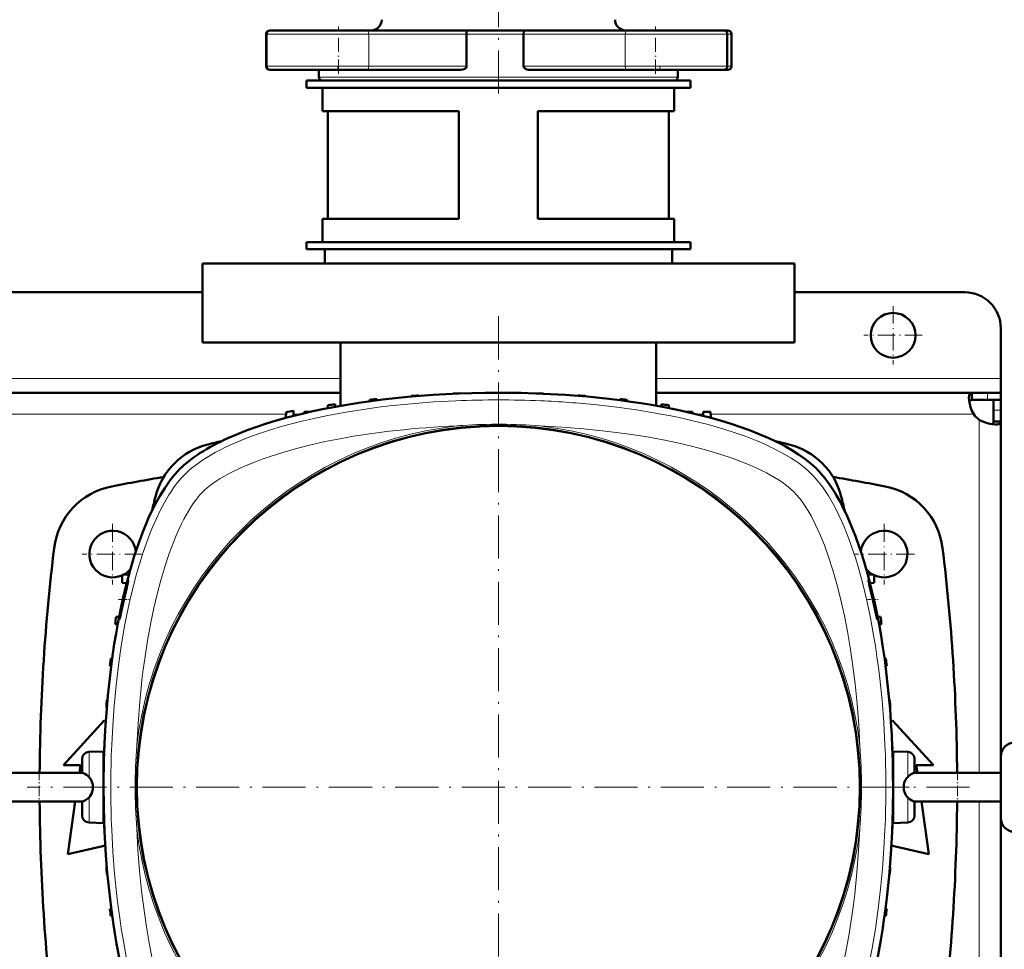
# Model space of a CAD drawing. Extents: x -1595 to 1972, y -1677 to 643.
# Tile 15 of 53: x 178 to 453, y -1237 to -978. Entities that reach past the tile are written whole.
import ezdxf

# ---------------------------------------------------------------- set-up
doc = ezdxf.new("R2010")
doc.units = 0
doc.linetypes.add('DASHDOT', pattern=[18.5, 12, -3, 0.5, -3])

msp = doc.modelspace()

# ---------------------------------------------------------------- linework, layer by layer
at = {"color": 7, "linetype": 'DASHDOT', "lineweight": 18}
for p, q in [((311.57, -998.27), (311.57, -955.24)), ((311.56, -1060.39), (311.56, -1322.98)), ((442.85, -1191.69), (180.26, -1191.69))]:
    msp.add_line(p, q, dxfattribs=at)
at = {"color": 7, "lineweight": 18}
for p, q in [((246.86, -981.69), (246.99, -981.69)), ((246.99, -981.69), (266.99, -981.69)), ((266.99, -981.69), (275.44, -981.69)), ((302.72, -981.69), (275.44, -981.69)), ((275.44, -981.69), (275.44, -990.69)), ((302.72, -981.69), (311.57, -981.69)), ((311.57, -981.69), (318.61, -981.69)), ((346.92, -981.69), (318.61, -981.69)), ((346.92, -981.69), (355.37, -981.69)), ((346.92, -981.69), (346.92, -990.69)), ((355.37, -981.69), (375.37, -981.69)), ((375.37, -981.69), (376.52, -981.69)), ((246.99, -990.69), (246.86, -990.69)), ((266.99, -990.69), (246.99, -990.69)), ((275.44, -990.69), (266.99, -990.69)), ((275.44, -990.69), (302.72, -990.69)), ((318.61, -990.69), (346.92, -990.69)), ((355.37, -990.69), (346.92, -990.69)), ((375.37, -990.69), (355.37, -990.69)), ((376.52, -990.69), (375.37, -990.69)), ((311.57, -993.69), (261.57, -993.69)), ((361.57, -993.69), (311.57, -993.69)), ((267.57, -1077.69), (35.57, -1077.69)), ((451.57, -1077.69), (355.57, -1077.69)), ((447.87, -1081.69), (447.87, -1083.69)), ((451.57, -1086.55), (449.57, -1086.55)), ((252.41, -1087.69), (50.7, -1087.69)), ((256.33, -1087.69), (254.46, -1087.69)), ((368.65, -1087.69), (366.78, -1087.69)), ((444.03, -1087.69), (370.7, -1087.69)), ((445.57, -1187.69), (445.57, -1089.22)), ((197.49, -1181.83), (197.49, -1182.67)), ((425.63, -1188.86), (425.63, -1181.83)), ((197.49, -1182.67), (197.49, -1188.86)), ((197.49, -1194.51), (197.49, -1201.55)), ((425.63, -1201.01), (425.63, -1194.51)), ((445.57, -1195.69), (445.57, -1294.15)), ((425.63, -1201.55), (425.63, -1201.01))]:
    msp.add_line(p, q, dxfattribs=at)
at = {"color": 7, "lineweight": 50}
for p, q in [((246.86, -981.69), (246.86, -990.69)), ((246.99, -981.69), (246.99, -990.69)), ((248.18, -980.69), (247.86, -980.69)), ((266.99, -980.69), (247.99, -980.69)), ((275.02, -980.69), (266.99, -980.69)), ((275.02, -980.69), (302.59, -980.69)), ((311.57, -980.69), (302.59, -980.69)), ((302.72, -981.69), (302.72, -990.69)), ((318.76, -980.69), (311.57, -980.69)), ((318.61, -981.69), (318.61, -990.69)), ((318.76, -980.69), (347.34, -980.69)), ((355.37, -980.69), (347.34, -980.69)), ((374.37, -980.69), (355.37, -980.69)), ((375.52, -980.69), (374.37, -980.69)), ((375.37, -981.69), (375.37, -990.69)), ((376.52, -981.69), (376.52, -990.69)), ((247.86, -991.69), (247.98, -991.69)), ((247.99, -991.69), (275.02, -991.69)), ((261.57, -991.69), (261.57, -993.69)), ((301.06, -991.69), (275.02, -991.69)), ((347.34, -991.69), (320.37, -991.69)), ((347.34, -991.69), (374.37, -991.69)), ((361.57, -991.69), (361.57, -993.69)), ((374.38, -991.69), (375.52, -991.69)), ((258.07, -994.69), (311.57, -994.69)), ((258.07, -994.69), (258.07, -996.69)), ((262.57, -994.69), (311.57, -994.69)), ((311.57, -994.69), (365.07, -994.69)), ((311.57, -994.69), (360.57, -994.69)), ((365.07, -994.69), (365.07, -996.69)), ((258.07, -996.69), (311.57, -996.69)), ((262.57, -1003.19), (262.57, -996.69)), ((311.57, -996.69), (365.07, -996.69)), ((360.57, -1003.19), (360.57, -996.69)), ((300.57, -1003.19), (262.57, -1003.19)), ((264.07, -1033.19), (264.07, -1003.19)), ((300.57, -1033.19), (300.57, -1003.19)), ((360.57, -1003.19), (322.57, -1003.19)), ((322.57, -1033.19), (322.57, -1003.19)), ((359.07, -1033.19), (359.07, -1003.19)), ((300.57, -1033.19), (262.57, -1033.19)), ((262.57, -1039.69), (262.57, -1033.19)), ((360.57, -1033.19), (322.57, -1033.19)), ((360.57, -1039.69), (360.57, -1033.19)), ((258.07, -1039.69), (311.57, -1039.69)), ((258.07, -1039.69), (258.07, -1041.69)), ((311.57, -1039.69), (262.57, -1039.69)), ((311.57, -1039.69), (365.07, -1039.69)), ((360.57, -1039.69), (311.57, -1039.69)), ((365.07, -1039.69), (365.07, -1041.69)), ((258.07, -1041.69), (311.57, -1041.69)), ((263.17, -1045.69), (263.17, -1041.69)), ((311.57, -1041.69), (365.07, -1041.69)), ((359.97, -1041.69), (359.97, -1045.69)), ((229.07, -1045.69), (311.57, -1045.69)), ((229.07, -1067.69), (229.07, -1045.69)), ((311.57, -1045.69), (394.07, -1045.69)), ((394.07, -1067.69), (394.07, -1045.69)), ((229.07, -1053.69), (74.07, -1053.69)), ((441.57, -1053.69), (394.07, -1053.69)), ((451.57, -1077.69), (451.57, -1063.69)), ((311.57, -1067.69), (229.07, -1067.69)), ((267.57, -1085.34), (267.57, -1067.69)), ((394.07, -1067.69), (311.57, -1067.69)), ((355.57, -1085.34), (355.57, -1067.69)), ((451.57, -1081.69), (451.57, -1077.69)), ((267.57, -1081.69), (35.57, -1081.69)), ((275.68, -1083.67), (275.67, -1084.07)), ((277.68, -1083.46), (277.69, -1083.79)), ((287.31, -1082.59), (287.3, -1082.75)), ((289.31, -1082.45), (289.31, -1082.58)), ((298.93, -1081.93), (298.93, -1081.97)), ((300.93, -1081.89), (300.93, -1081.86)), ((322.18, -1081.89), (322.18, -1081.86)), ((324.18, -1081.97), (324.18, -1081.93)), ((333.81, -1082.45), (333.8, -1082.58)), ((335.81, -1082.59), (335.81, -1082.75)), ((345.43, -1083.46), (345.42, -1083.79)), ((347.43, -1083.67), (347.45, -1084.07)), ((443.54, -1081.69), (355.57, -1081.69)), ((443.54, -1081.69), (443.54, -1083.69)), ((447.87, -1081.69), (443.54, -1081.69)), ((447.87, -1083.69), (443.54, -1083.69)), ((451.57, -1081.69), (447.87, -1081.69)), ((451.57, -1083.69), (447.87, -1083.69)), ((449.57, -1086.55), (449.57, -1083.69)), ((451.57, -1083.69), (451.47, -1083.69)), ((451.57, -1081.69), (451.57, -1083.69)), ((451.57, -1086.55), (451.57, -1083.69)), ((264.06, -1085.18), (264.03, -1086)), ((266.06, -1084.89), (266.08, -1085.61)), ((357.06, -1084.89), (357.03, -1085.61)), ((359.06, -1085.18), (359.09, -1086)), ((449.57, -1089.72), (449.57, -1086.55)), ((451.57, -1089.72), (451.57, -1086.55)), ((252.43, -1087.11), (252.38, -1088.7)), ((254.43, -1086.75), (254.48, -1088.15)), ((257.43, -1086.99), (257.41, -1087.43)), ((257.43, -1086.99), (259.33, -1086.99)), ((363.79, -1086.99), (365.68, -1086.99)), ((365.68, -1086.99), (365.7, -1087.43)), ((368.63, -1088.15), (368.67, -1086.99)), ((368.67, -1086.99), (370.68, -1086.99)), ((370.74, -1088.7), (370.68, -1086.99)), ((451.57, -1089.72), (449.57, -1089.72)), ((451.57, -1183.12), (451.57, -1089.72)), ((208.61, -1132.39), (206.72, -1132.49)), ((206.72, -1134.74), (206.72, -1132.49)), ((414.51, -1132.39), (416.33, -1132.49)), ((416.33, -1132.49), (416.33, -1134.74)), ((206.72, -1134.74), (207.97, -1134.8)), ((415.14, -1134.8), (416.33, -1134.74)), ((205.87, -1144.16), (205.05, -1144.19)), ((418.07, -1144.19), (417.24, -1144.16)), ((205.48, -1146.21), (204.76, -1146.19)), ((418.36, -1146.19), (417.64, -1146.21)), ((203.67, -1157.82), (203.33, -1157.81)), ((203.54, -1155.81), (203.94, -1155.8)), ((419.18, -1155.8), (419.57, -1155.81)), ((419.45, -1157.82), (419.79, -1157.81)), ((202.62, -1167.43), (202.46, -1167.44)), ((420.5, -1167.43), (420.65, -1167.44)), ((202.45, -1169.44), (202.32, -1169.44)), ((420.67, -1169.44), (420.79, -1169.44)), ((190.34, -1185.56), (201.72, -1173.06)), ((201.72, -1173.06), (202.15, -1173.54)), ((420.97, -1173.55), (421.42, -1173.06)), ((421.42, -1173.06), (432.79, -1185.56)), ((201.84, -1179.06), (201.8, -1179.06)), ((421.27, -1179.06), (421.31, -1179.06)), ((197.49, -1181.83), (201.56, -1181.69)), ((201.56, -1181.69), (201.56, -1191.57)), ((201.76, -1181.06), (201.73, -1181.06)), ((421.36, -1181.06), (421.38, -1181.06)), ((425.63, -1181.83), (421.56, -1181.69)), ((421.56, -1201.69), (421.56, -1181.69)), ((195.56, -1183.83), (195.56, -1184.5)), ((195.56, -1184.5), (195.56, -1187.69)), ((201.56, -1184.06), (201.66, -1184.06)), ((421.56, -1184.06), (421.45, -1184.06)), ((427.56, -1187.69), (427.56, -1183.83)), ((451.57, -1183.19), (451.57, -1200.19)), ((169.56, -1187.69), (190.27, -1187.69)), ((195.56, -1187.69), (176.84, -1187.69)), ((190.27, -1187.69), (195.59, -1187.69)), ((195.09, -1185.56), (190.34, -1185.56)), ((194.79, -1187.69), (195.09, -1185.56)), ((427.53, -1187.69), (446.27, -1187.69)), ((432.84, -1187.69), (427.56, -1187.69)), ((428.04, -1185.56), (428.34, -1187.69)), ((432.79, -1185.56), (428.04, -1185.56)), ((451.57, -1187.69), (432.84, -1187.69)), ((446.27, -1187.69), (451.57, -1187.69)), ((201.56, -1191.81), (201.56, -1201.69)), ((169.56, -1195.69), (190.27, -1195.69)), ((190.27, -1195.69), (195.59, -1195.69)), ((191.59, -1210.31), (193.66, -1195.69)), ((195.56, -1195.68), (195.56, -1199.55)), ((427.53, -1195.69), (446.27, -1195.69)), ((427.56, -1199.12), (427.56, -1195.68)), ((429.47, -1195.69), (431.54, -1210.31)), ((446.27, -1195.69), (451.57, -1195.69)), ((201.56, -1201.69), (197.49, -1201.55)), ((201.56, -1199.31), (201.66, -1199.32)), ((421.56, -1199.31), (421.45, -1199.32)), ((421.56, -1201.69), (425.63, -1201.55)), ((427.56, -1199.55), (427.56, -1199.12)), ((451.57, -1200.25), (451.57, -1293.66)), ((201.76, -1202.31), (201.73, -1202.31)), ((201.84, -1204.31), (201.8, -1204.31)), ((421.27, -1204.31), (421.31, -1204.31)), ((421.36, -1202.31), (421.38, -1202.31)), ((201.72, -1208.06), (191.59, -1210.31)), ((202.04, -1208.13), (201.72, -1208.06)), ((421.42, -1208.06), (421.07, -1208.14)), ((431.54, -1210.31), (421.42, -1208.06)), ((202.45, -1213.93), (202.32, -1213.94)), ((420.67, -1213.93), (420.79, -1213.94)), ((202.62, -1215.94), (202.46, -1215.94)), ((420.5, -1215.94), (420.65, -1215.94)), ((203.67, -1225.55), (203.33, -1225.56)), ((419.45, -1225.55), (419.79, -1225.56)), ((203.94, -1227.58), (203.54, -1227.56)), ((419.18, -1227.58), (419.57, -1227.56))]:
    msp.add_line(p, q, dxfattribs=at)
at = {"color": 7, "linetype": 'DASHDOT', "lineweight": 18, "ltscale": 0.329999}
for p, q in [((266.99, -992.79), (266.99, -979.59)), ((355.37, -992.79), (355.37, -979.59))]:
    msp.add_line(p, q, dxfattribs=at)
at = {"color": 7, "linetype": 'DASHDOT', "lineweight": 18, "ltscale": 0.029999}
for p, q in [((266.86, -991.79), (266.86, -990.59)), ((356.52, -991.79), (356.52, -990.59))]:
    msp.add_line(p, q, dxfattribs=at)
at = {"color": 7, "linetype": 'DASHDOT', "lineweight": 18, "ltscale": 0.40625}
for p, q in [((421.57, -1057.56), (421.57, -1073.81)), ((429.69, -1065.69), (413.44, -1065.69))]:
    msp.add_line(p, q, dxfattribs=at)
at = {"color": 7, "linetype": 'DASHDOT', "lineweight": 18, "ltscale": 0.422498}
for p, q in [((204.07, -1118.24), (204.07, -1135.14)), ((419.07, -1118.24), (419.07, -1135.14))]:
    msp.add_line(p, q, dxfattribs=at)
at = {"color": 7, "linetype": 'DASHDOT', "lineweight": 18, "ltscale": 0.422501}
for p, q in [((212.52, -1126.69), (195.62, -1126.69)), ((427.52, -1126.69), (410.62, -1126.69))]:
    msp.add_line(p, q, dxfattribs=at)
at = {"color": 7, "linetype": 'DASHDOT', "lineweight": 18, "ltscale": 0.076287}
msp.add_line((205.67, -1139.39), (208.72, -1139.39), dxfattribs=at)
at = {"color": 7, "linetype": 'DASHDOT', "lineweight": 18, "ltscale": 0.075502}
msp.add_line((414.42, -1139.39), (417.44, -1139.39), dxfattribs=at)
at = {"color": 7, "linetype": 'DASHDOT', "lineweight": 18, "ltscale": 0.240683}
msp.add_line((183.56, -1186.86), (183.56, -1196.49), dxfattribs=at)
at = {"color": 7, "linetype": 'DASHDOT', "lineweight": 18, "ltscale": 0.241299}
msp.add_line((439.56, -1186.86), (439.56, -1196.51), dxfattribs=at)
at = {"color": 7, "linetype": 'DASHDOT', "lineweight": 18, "ltscale": 0.125204}
for p, q in [((197.07, -1191.69), (202.08, -1191.69)), ((426.04, -1191.69), (421.04, -1191.69))]:
    msp.add_line(p, q, dxfattribs=at)
at = {"color": 7, "lineweight": 50}
for points in [[(302.59, -980.69), (302.6, -980.69), (302.61, -980.69), (302.62, -980.71), (302.64, -980.78), (302.69, -981.01), (302.72, -981.69)], [(318.76, -980.69), (318.75, -980.69), (318.74, -980.69), (318.73, -980.71), (318.7, -980.78), (318.65, -981.01), (318.61, -981.69)], [(302.72, -990.69), (302.68, -990.9), (302.58, -991.09), (302.43, -991.25), (302.26, -991.37), (301.98, -991.52), (301.68, -991.61), (301.06, -991.69)], [(320.37, -991.69), (319.93, -991.65), (319.5, -991.55), (319.1, -991.37), (318.92, -991.25), (318.76, -991.09), (318.65, -990.9), (318.61, -990.69)], [(311.56, -1081.69), (317.8, -1081.76), (324.01, -1081.96), (330.19, -1082.31), (336.31, -1082.79), (342.36, -1083.42), (345.44, -1083.8), (348.49, -1084.21), (351.37, -1084.64), (354.23, -1085.11), (358.3, -1085.85), (362.32, -1086.66), (366.26, -1087.56)], [(442.69, -1083.11), (442.75, -1082.46), (442.82, -1082.2), (442.93, -1081.99), (443.07, -1081.84), (443.23, -1081.74), (443.54, -1081.69)], [(444.03, -1087.69), (443.55, -1086.74), (443.18, -1085.76), (442.91, -1084.79), (442.74, -1083.88), (442.69, -1083.11)], [(442.78, -1084.12), (442.94, -1083.88), (443.2, -1083.73), (443.54, -1083.69)], [(236.19, -1094.37), (238.84, -1093.23), (241.54, -1092.17), (244.28, -1091.18), (246.36, -1090.49), (248.45, -1089.83), (252.65, -1088.63), (256.86, -1087.56)], [(366.26, -1087.56), (370.46, -1088.63), (374.67, -1089.83), (376.76, -1090.49), (378.84, -1091.18), (381.58, -1092.17), (384.28, -1093.23), (386.92, -1094.37)], [(450.14, -1090.56), (449.2, -1090.49), (448.14, -1090.27), (447.03, -1089.91), (446.29, -1089.6), (445.57, -1089.22)], [(449.57, -1089.72), (449.52, -1090.06), (449.38, -1090.31), (449.13, -1090.48)], [(451.57, -1089.72), (451.55, -1089.9), (451.49, -1090.07), (451.4, -1090.21), (451.26, -1090.33), (451.08, -1090.42), (450.87, -1090.49), (450.53, -1090.55), (450.14, -1090.56)], [(386.92, -1094.37), (388.56, -1095.14), (390.25, -1095.98), (391.81, -1096.82), (393.37, -1097.72), (395.2, -1098.88), (396.98, -1100.13), (398.69, -1101.49), (399.5, -1102.21), (400.28, -1102.96)], [(206.14, -1240.58), (205.16, -1235.36), (204.29, -1230.05), (203.63, -1225.26), (203.06, -1220.42), (202.58, -1215.53), (202.2, -1210.61), (202, -1207.35), (201.83, -1204.08), (201.7, -1200.74), (201.61, -1197.39), (201.56, -1190.76), (201.66, -1184.15), (201.91, -1177.56), (202.1, -1174.28), (202.33, -1171), (202.74, -1166.12), (203.25, -1161.27), (203.85, -1156.46), (204.54, -1151.71), (205.01, -1148.87), (205.51, -1146.05), (206.24, -1142.34), (207.03, -1138.69), (207.89, -1135.1), (208.95, -1131.15), (210.1, -1127.31), (211.34, -1123.59), (212.68, -1120.01), (213.38, -1118.28), (214.11, -1116.6), (215.13, -1114.43), (216.19, -1112.34), (217.3, -1110.36), (218.6, -1108.26), (219.96, -1106.32), (220.69, -1105.37), (221.44, -1104.47), (222.13, -1103.69), (222.83, -1102.96)], [(408.87, -1116.32), (410.01, -1118.97), (411.08, -1121.67), (412.06, -1124.41), (412.76, -1126.49), (413.41, -1128.58), (414.61, -1132.78), (415.68, -1136.99)], [(208.01, -1135.14), (207.59, -1136.67), (206.85, -1139.81), (206.32, -1142.4), (205.97, -1144.44), (205.93, -1144.84), (205.93, -1144.87), (205.94, -1144.88), (205.94, -1144.89), (205.94, -1144.89), (205.94, -1144.89)], [(206.36, -1143.29), (207.38, -1138.74), (207.91, -1136.39), (208.3, -1134.64), (208.42, -1134.04), (208.43, -1133.91)], [(208.42, -1133.89), (208.42, -1133.89), (208.42, -1133.89), (208.4, -1133.91), (208.32, -1134.13)], [(414.69, -1133.89), (414.69, -1133.89), (414.69, -1133.89), (414.69, -1133.9), (414.68, -1133.92), (414.71, -1134.14)], [(416.96, -1143.3), (416.55, -1141.12), (416.02, -1138.71), (415.44, -1136.35), (414.96, -1134.62), (414.76, -1134.03), (414.71, -1133.9)], [(414.92, -1135.15), (415.98, -1139.85), (416.56, -1142.42), (417.03, -1144.45), (417.14, -1144.84), (417.16, -1144.88), (417.17, -1144.89), (417.17, -1144.89)], [(205.94, -1144.89), (205.95, -1144.89), (205.95, -1144.88), (205.97, -1144.84), (206.08, -1144.47)], [(417.17, -1144.89), (417.17, -1144.89), (417.17, -1144.89), (417.18, -1144.88), (417.18, -1144.87), (417.18, -1144.84), (417.15, -1144.47)], [(195.59, -1187.69), (195.92, -1187.77), (196.31, -1187.95), (196.76, -1188.23), (197.13, -1188.52), (197.49, -1188.86)], [(425.63, -1188.86), (425.98, -1188.52), (426.58, -1188.07), (427.2, -1187.76), (427.53, -1187.69)], [(197.49, -1188.86), (197.74, -1189.15), (197.96, -1189.46), (198.31, -1190.15), (198.52, -1190.9), (198.59, -1191.69)], [(424.52, -1191.69), (424.57, -1191.06), (424.7, -1190.45), (424.86, -1190.01), (425.07, -1189.6), (425.42, -1189.09), (425.63, -1188.86)], [(198.59, -1191.69), (198.55, -1192.31), (198.41, -1192.92), (198.25, -1193.36), (198.04, -1193.78), (197.69, -1194.29), (197.49, -1194.51)], [(421.56, -1191.69), (421.49, -1197.93), (421.28, -1204.14), (420.94, -1210.32), (420.45, -1216.44), (419.82, -1222.5), (419.45, -1225.57), (419.03, -1228.62), (418.6, -1231.5), (418.13, -1234.36), (417.4, -1238.43), (416.58, -1242.45), (415.68, -1246.39)], [(425.63, -1194.51), (425.37, -1194.23), (425.15, -1193.91), (424.8, -1193.22), (424.59, -1192.47), (424.52, -1191.69)], [(197.49, -1194.51), (197.13, -1194.85), (196.53, -1195.3), (195.91, -1195.61), (195.59, -1195.69)], [(427.53, -1195.69), (427.19, -1195.61), (426.8, -1195.43), (426.36, -1195.15), (425.99, -1194.85), (425.63, -1194.51)]]:
    msp.add_lwpolyline(points, dxfattribs=at)
at = {"color": 7, "lineweight": 18}
for points in [[(299.7, -1083.94), (293.52, -1084.28), (287.36, -1084.76), (281.24, -1085.38), (278.17, -1085.76), (275.11, -1086.17), (272.13, -1086.61), (269.16, -1087.1), (264, -1088.05), (261.44, -1088.58), (258.91, -1089.14), (256.4, -1089.73), (253.91, -1090.37), (251.45, -1091.04), (249.03, -1091.75), (246.98, -1092.39), (244.96, -1093.07), (242.32, -1094.02), (239.75, -1095.02), (237.24, -1096.1), (235.67, -1096.82), (234.14, -1097.58), (232.66, -1098.36), (231.24, -1099.16), (229.4, -1100.29), (227.68, -1101.48), (226.09, -1102.71), (225.14, -1103.53), (224.25, -1104.38)], [(398.87, -1104.38), (397.77, -1103.35), (396.57, -1102.34), (395.26, -1101.35), (394.22, -1100.63), (393.12, -1099.92), (390.78, -1098.54), (388.27, -1097.22), (385.6, -1095.98), (383.83, -1095.22), (382.01, -1094.48), (380.1, -1093.76), (378.14, -1093.06), (374.14, -1091.77), (370.01, -1090.58), (365.75, -1089.5), (363.2, -1088.91), (360.62, -1088.36), (355.38, -1087.35), (350.03, -1086.47), (344.6, -1085.71), (339.11, -1085.08)], [(386.28, -1104.06), (384.85, -1103.34), (383.37, -1102.65), (381.74, -1101.93), (380.06, -1101.23), (376.69, -1099.97), (373.04, -1098.75), (369.28, -1097.64), (365.42, -1096.62), (361.48, -1095.7), (357.48, -1094.86), (352.46, -1093.94), (347.37, -1093.15), (344.38, -1092.74), (341.37, -1092.37), (335.32, -1091.75), (329.23, -1091.27), (323.11, -1090.94)], [(267.4, -1094.52), (263.32, -1095.33), (259.3, -1096.23), (255.35, -1097.23), (251.46, -1098.33), (247.68, -1099.54), (245.75, -1100.21), (243.87, -1100.92), (242.22, -1101.57), (240.61, -1102.25)], [(240.61, -1102.25), (237.85, -1103.54), (236.51, -1104.24), (235.22, -1104.95), (234.05, -1105.64), (232.94, -1106.34), (231.34, -1107.48), (229.94, -1108.62), (229.2, -1109.33)], [(224.25, -1104.38), (223.19, -1105.51), (222.16, -1106.73), (221.17, -1108.06), (220.45, -1109.1), (219.75, -1110.19), (218.4, -1112.47), (217.3, -1114.57), (216.25, -1116.75), (215.25, -1119.01), (214.54, -1120.75), (213.86, -1122.52), (212.58, -1126.14), (211.54, -1129.45), (210.57, -1132.81), (209.68, -1136.24), (209.07, -1138.76), (208.51, -1141.3), (207.94, -1144.03), (207.42, -1146.77), (206.49, -1152.24), (205.7, -1157.77), (205.04, -1163.34), (204.5, -1168.95), (204.09, -1174.59), (203.81, -1179.83)], [(393.92, -1109.33), (392.97, -1108.45), (391.86, -1107.56), (390.62, -1106.66), (389.62, -1105.99), (388.56, -1105.33), (386.28, -1104.06)], [(419.3, -1179.83), (418.96, -1173.65), (418.49, -1167.49), (417.86, -1161.37), (417.49, -1158.3), (417.07, -1155.24), (416.63, -1152.26), (416.14, -1149.29), (415.25, -1144.44), (414.25, -1139.66), (413.11, -1134.95), (412.48, -1132.59), (411.82, -1130.25), (411.14, -1128.03), (410.43, -1125.85), (409.21, -1122.42), (407.89, -1119.09), (407.17, -1117.42), (406.42, -1115.79), (405.68, -1114.3), (404.92, -1112.85), (403.54, -1110.47), (402.81, -1109.32), (402.06, -1108.22), (401.31, -1107.2), (400.53, -1106.22), (399.71, -1105.27), (398.87, -1104.38)], [(229.2, -1109.33), (228.32, -1110.28), (227.42, -1111.38), (226.53, -1112.62), (225.86, -1113.62), (225.2, -1114.69), (223.93, -1116.97)], [(412.31, -1180.13), (411.99, -1174.25), (411.54, -1168.4), (410.98, -1162.83), (410.29, -1157.29), (409.63, -1152.77), (408.86, -1148.29), (408, -1143.87), (407.01, -1139.42), (405.9, -1135.05), (404.8, -1131.21), (403.6, -1127.48), (402.42, -1124.24), (401.15, -1121.13), (399.96, -1118.51), (398.69, -1116.05), (397.89, -1114.65), (397.08, -1113.34), (395.93, -1111.69), (394.78, -1110.25), (393.92, -1109.33)], [(223.93, -1116.97), (223.21, -1118.39), (222.52, -1119.87), (221.8, -1121.51), (221.1, -1123.19), (219.84, -1126.55), (218.62, -1130.2), (217.51, -1133.96), (216.49, -1137.82), (215.57, -1141.76), (214.73, -1145.76), (213.81, -1150.79), (213.02, -1155.88), (212.61, -1158.87), (212.24, -1161.87), (211.62, -1167.92), (211.14, -1174.01), (210.81, -1180.13)], [(203.81, -1203.54), (204.15, -1209.72), (204.63, -1215.88), (205.25, -1222), (205.63, -1225.07), (206.04, -1228.13), (206.48, -1231.12), (206.97, -1234.09), (207.86, -1238.93)], [(210.81, -1203.24), (211.12, -1209.12), (211.57, -1214.97), (212.13, -1220.55), (212.82, -1226.08), (213.49, -1230.6), (214.25, -1235.08), (215.11, -1239.5), (216.11, -1243.96), (217.21, -1248.32), (218.31, -1252.16), (219.51, -1255.89), (220.69, -1259.13), (221.96, -1262.25), (223.16, -1264.87), (224.42, -1267.33), (225.22, -1268.72), (226.04, -1270.04), (227.18, -1271.69), (228.34, -1273.13), (229.2, -1274.05)], [(399.18, -1266.41), (399.9, -1264.98), (400.6, -1263.5), (401.32, -1261.87), (402.01, -1260.19), (403.27, -1256.82), (404.49, -1253.17), (405.6, -1249.41), (406.62, -1245.55), (407.55, -1241.61), (408.38, -1237.61), (409.3, -1232.59), (410.1, -1227.5), (410.51, -1224.51), (410.87, -1221.5), (411.5, -1215.45), (411.97, -1209.36), (412.31, -1203.24)], [(415.17, -1239.35), (415.7, -1236.6), (416.63, -1231.13), (417.42, -1225.61), (418.08, -1220.03), (418.61, -1214.42), (419.02, -1208.78), (419.3, -1203.54)]]:
    msp.add_lwpolyline(points, dxfattribs=at)
at = {"color": 7, "lineweight": 50}
for centre, radius in [((421.57, -1065.69), 6.25), ((311.56, -1191.69), 100.74)]:
    msp.add_circle(centre, radius, dxfattribs=at)
at = {"color": 7, "lineweight": 18}
msp.add_circle((311.56, -1191.69), 101, dxfattribs=at)
at = {"color": 7, "lineweight": 50}
for centre, radius, start, end in [((276.07, -977.69), 3, 270, 360), ((347.07, -977.69), 3, 180, 270), ((247.86, -981.69), 1, 90, 180), ((247.99, -981.69), 1, 90, 180), ((374.37, -981.69), 1, 0, 90), ((375.52, -981.69), 1, 0, 90), ((247.86, -990.69), 1, 180, 270), ((247.99, -990.69), 1, 180, 270), ((374.37, -990.69), 1, 270, 360), ((375.52, -990.69), 1, 270, 360), ((262.57, -993.69), 1, 180, 270), ((360.57, -993.69), 1, 270, 360), ((441.57, -1063.69), 10, 0, 90), ((311.56, -1406.69), 325, 95.9829, 96.3375), ((311.56, -1406.69), 325, 93.9256, 94.2791), ((311.56, -1406.69), 325, 91.8735, 92.2263), ((311.56, -1406.69), 325, 89.8237, 90.1763), ((311.56, -1406.69), 325, 87.7737, 88.1265), ((311.56, -1406.69), 325, 85.7209, 86.0744), ((311.56, -1406.69), 325, 83.6625, 84.0172), ((311.56, -1406.69), 325, 98.0479, 98.4041), ((311.56, -1406.69), 325, 81.5959, 81.9522), ((311.56, -1406.69), 325, 100.1234, 100.4818), ((449.69, -1083.56), 7, 216.0817, 233.9139), ((235.41, -1115.53), 20, 103.9859, 166.0141), ((311.57, -1421.3), 335.12, 103.3004, 103.9859), ((311.57, -1421.3), 335.12, 76.0141, 76.7054), ((387.72, -1115.53), 20, 13.9859, 76.0141), ((311.57, -1662.94), 565.5, 99.4939, 100.9844), ((311.57, -1662.94), 565.5, 79.0156, 80.5062), ((207.62, -1127.43), 20, 100.9844, 173.0365), ((415.51, -1127.43), 20, 6.9635, 79.0156), ((541.18, -1191.69), 335.12, 166.0141, 166.6967), ((81.95, -1191.69), 335.12, 13.2915, 13.9859), ((204.07, -1126.69), 6.5, 6.3069, 294.0689), ((419.07, -1126.69), 6.5, 245.137, 174.0264), ((733.72, -1191.69), 550, 173.0365, 179.5833), ((-110.58, -1191.69), 550, 0.4167, 6.9635), ((204.07, -1126.69), 6.5, 297.167, 319.6993), ((419.07, -1126.69), 6.5, 219.9563, 242.9252), ((228.15, -1140.74), 20.9, 161.5709, 164.4634), ((208.41, -1133.9), 0.0181, 345.2469, 52.7118), ((414.68, -1133.91), 0.03, 20.9032, 64.4524), ((441.23, -1129.15), 26.98, 190.6516, 192.8383), ((526.56, -1191.69), 325, 171.5959, 171.9522), ((161.6, -1133.29), 45.87, 345.8814, 347.3994), ((387.41, -1148.58), 30.02, 7.8714, 10.1339), ((96.56, -1191.69), 325, 8.0479, 8.4041), ((526.56, -1191.69), 325, 173.6625, 174.0172), ((96.56, -1191.69), 325, 5.9829, 6.3375), ((526.56, -1191.69), 325, 175.7209, 176.0744), ((96.56, -1191.69), 325, 3.9256, 4.2791), ((526.56, -1191.69), 325, 177.7737, 178.1265), ((96.56, -1191.69), 325, 1.8735, 2.2263), ((455.57, -1183.19), 4, 90, 180), ((197.56, -1183.83), 2, 92, 180), ((425.56, -1183.83), 2, 0, 88), ((526.56, -1191.69), 325, 179.8237, 180.1763), ((96.56, -1191.69), 325, 359.8237, 0.1763), ((733.72, -1191.69), 550, 180.4167, 186.9635), ((-110.58, -1191.69), 550, 353.0365, 359.5833), ((197.56, -1199.55), 2, 180, 268), ((425.56, -1199.55), 2, 272, 0), ((455.57, -1200.19), 4, 180, 270), ((526.56, -1191.69), 325, 181.8735, 182.2263), ((96.56, -1191.69), 325, 357.7737, 358.1265), ((526.56, -1191.69), 325, 183.9256, 184.2791), ((96.56, -1191.69), 325, 355.7209, 356.0744), ((526.56, -1191.69), 325, 185.9829, 186.3375), ((96.56, -1191.69), 325, 353.6625, 354.0172)]:
    msp.add_arc(centre, radius, start, end, dxfattribs=at)
at = {"color": 7, "lineweight": 18}
for centre, radius, start, end in [((311.56, -1362.15), 278.46, 87.5597, 92.4395), ((312.34, -1345.76), 262.04, 84.1371, 87.5794), ((311.56, -1191.69), 101.41, 96.5423, 173.4568), ((311.55, -1237.82), 147.33, 93.8374, 94.4935), ((311.56, -1237.99), 147.51, 85.5067, 93.8371), ((311.56, -1191.69), 101.41, 6.5424, 83.4568), ((482.02, -1191.69), 278.46, 177.5597, 182.4396), ((141.09, -1191.69), 278.46, 357.5597, 2.4396), ((357.87, -1191.69), 147.52, 175.507, 184.4923), ((265.24, -1191.69), 147.52, 355.507, 4.4923), ((311.56, -1191.69), 101.41, 186.5424, 263.4568), ((311.56, -1191.69), 101.41, 276.5424, 353.4568)]:
    msp.add_arc(centre, radius, start, end, dxfattribs=at)
for centre, major_axis, ratio, start_param, end_param in [((275.02, -981.69), (0, -1), 0.422618, 1.570796, 3.141593), ((347.34, -981.69), (0, -1), 0.422618, 3.141593, 4.712389), ((275.02, -990.69), (0, -1), 0.422618, 0, 1.570796), ((347.34, -990.69), (0, 1), 0.422618, 1.570796, 3.141593), ((315.69, -1123.28), (95.23, -1.54), 0.341842, 1.741831, 2.108111)]:
    msp.add_ellipse(centre, major_axis=major_axis, ratio=ratio, start_param=start_param, end_param=end_param, dxfattribs=at)
at = {"color": 7, "lineweight": 50}
for centre, major_axis, ratio, start_param, end_param in [((313.45, -1114.69), (96.68, -0.73), 0.341319, 1.592988, 2.19875), ((308.78, -1112.35), (90.71, 0.42), 0.335978, 2.496909, 2.814666), ((390.9, -1188.92), (0.42, -90.71), 0.335977, 2.496911, 2.814667), ((388.55, -1193.58), (-0.73, -96.68), 0.341319, 1.592988, 2.198749)]:
    msp.add_ellipse(centre, major_axis=major_axis, ratio=ratio, start_param=start_param, end_param=end_param, dxfattribs=at)

doc.saveas('drawing.dxf')
